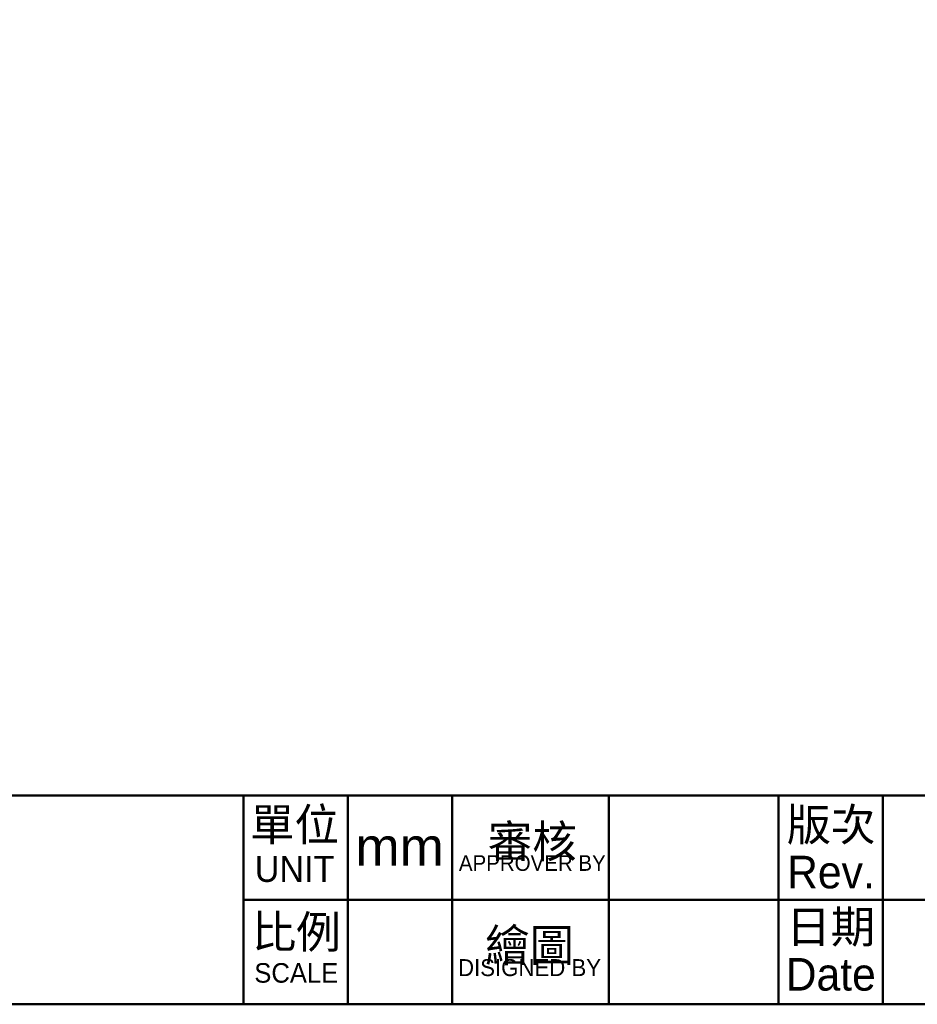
# Model space of a CAD drawing. Header units: millimetres. Extents: x 2723 to 3595, y 721 to 1332.
# Tile 4 of 8: x 3160 to 3370, y 721 to 952. Entities that reach past the tile are written whole.
import ezdxf

# ---------------------------------------------------------------- set-up
doc = ezdxf.new("R2010")
doc.units = ezdxf.units.MM
doc.layers.add('圖框', color=7, linetype='Continuous', lineweight=50)
doc.styles.add('預設-ISO', font='arial.ttf')

# ---------------------------------------------------------------- blocks, each defined once
blk = doc.blocks.new('標題欄框 下標註')
at = {"layer": '圖框'}
for p, q in [((162.283, 89.91), (162.283, 73.91)), ((170.283, 89.91), (170.283, 73.91)), ((178.283, 89.91), (178.283, 73.91)), ((190.283, 89.91), (190.283, 73.91)), ((203.283, 89.91), (203.283, 73.91)), ((211.283, 89.91), (211.283, 81.91)), ((162.283, 81.91), (287.283, 81.91)), ((211.283, 81.91), (211.283, 73.91))]:
    blk.add_line(p, q, dxfattribs=at)
for points in [[(2.283, 89.91), (287.283, 89.91), (287.283, 273.91), (2.283, 273.91)], [(287.283, 89.91), (2.283, 89.91), (2.283, 73.91), (287.283, 73.91)]]:
    blk.add_lwpolyline(points, close=True, dxfattribs=at)
at = {"layer": '圖框', "color": 7, "attachment_point": 5, "style": '預設-ISO'}
for s, insert, char_height, width, line_spacing_factor in [('\\f新細明體|b0|i0;\\H2.5000;單位\\P\\f新細明體|b0|i0;\\H2.0000;UNIT', (166.199, 86.103), 3.5, 7.88691, 0.875), ('\\f新細明體|b0|i0;\\H2.5000;版次\\PRev.', (207.31, 85.856), 2.5, 7.99882, 0.875), ('{\\fPMingLiU|b0|i0|c136|p18;\\H0.71429x;審核\\H0.8x;\\P\\fPMingLiU|b0|i0|c0|p18;\\H0.6x;APPROVER BY\\H2.6176x; }', (184.422, 85.891), 3.5, 11.81677, 0.554526), ('\\f新細明體|b0|i0;\\H2.5000;比例\\P\\f新細明體|b0|i0;\\H1.5000;SCALE', (166.332, 78.13), 3.5, 8.10918, 0.875), ('\\f新細明體|b0|i0;\\H2.5000;日期\\PDate', (207.297, 78.017), 2.5, 7.96821, 0.875), ('{\\fPMingLiU|b0|i0|c136|p18;\\H0.71429x;繪圖\\H0.8x;\\P\\fPMingLiU|b0|i0|c0|p18;\\H0.65x;DISIGNED BY\\H2.4567x; }', (184.21, 77.87), 3.5, 11.79302, 0.554526)]:
    blk.add_mtext(s, dxfattribs=dict(at, insert=insert, char_height=char_height, width=width, line_spacing_factor=line_spacing_factor))

msp = doc.modelspace()

# ---------------------------------------------------------------- block references
at = {"layer": '圖框', "xscale": 3.057730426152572, "yscale": 3.057730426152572, "zscale": 3.057730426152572}
msp.add_blockref('標題欄框 下標註', (2716.227, 494.849), dxfattribs=at)
msp.add_blockref('標題欄框 下標註', (2716.227, 494.849), dxfattribs=at)
msp.add_blockref('標題欄框 下標註', (2716.227, 494.849), dxfattribs=at)

# ---------------------------------------------------------------- texts
at = {"layer": '圖框', "insert": (3249.053, 757.813), "char_height": 8.915, "width": 24.29852, "attachment_point": 5, "style": '預設-ISO'}
msp.add_mtext('mm', dxfattribs=at)

doc.saveas('drawing.dxf')
